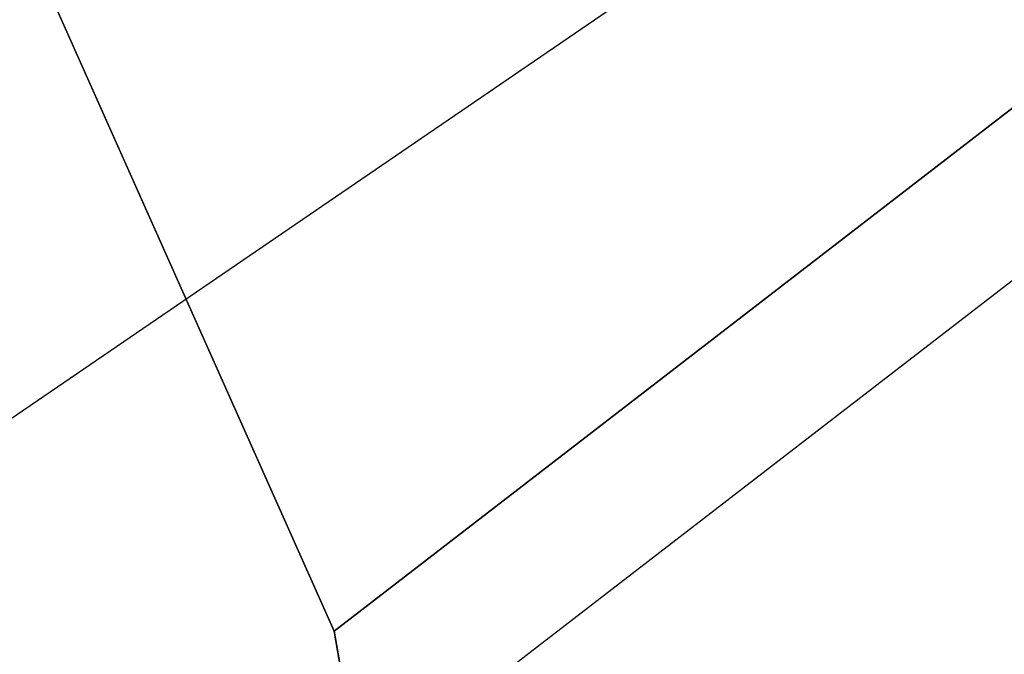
# Model space of a CAD drawing. Extents: x 3.8 to 27.2, y -11.7 to 11.7.
# Tile 41 of 58: x 6.77166 to 6.78108, y -7.34384 to -7.33776. Entities that reach past the tile are written whole.
import ezdxf

# ---------------------------------------------------------------- set-up
doc = ezdxf.new("R2010")
doc.units = 0
doc.header["$MEASUREMENT"] = 0
doc.layers.get('0').update_dxf_attribs({"linetype": 'CONTINUOUS'})

# ---------------------------------------------------------------- blocks, each defined once
blk = doc.blocks.new('LUXORA_ZWIS_MA_Y_STL')
at = {"color": 0}
for p, q in [((6.7746675, -7.343613, 4.265401), (6.8397768, -7.2934056, 4.265401)), ((6.7746675, -7.343613, 4.265401), (6.8397768, -7.2934056, 4.265401)), ((6.7419097, -7.3618467, 4.2083326), (6.8405734, -7.2944389, 4.2101991)), ((6.7419097, -7.3618467, 4.2083326), (6.8405734, -7.2944389, 4.2101991)), ((6.7465564, -7.3669374, 4.2101991), (6.8405734, -7.2944389, 4.2101991)), ((6.7465564, -7.3669374, 4.2101991), (6.8405734, -7.2944389, 4.2101991)), ((6.7717551, -7.337083, 4.2669407), (6.7746675, -7.343613, 4.265401)), ((6.7717551, -7.337083, 4.2669407), (6.7746675, -7.343613, 4.265401)), ((6.7746675, -7.343613, 4.265401), (6.7769419, -7.3567824, 4.25765)), ((6.7746675, -7.343613, 4.265401), (6.7769419, -7.3567824, 4.25765))]:
    blk.add_line(p, q, dxfattribs=at)
mesh = blk.add_polyface(dxfattribs=at)
corners = [(6.8238939, -7.2728086, 4.2128625), (6.7336003, -7.3302886, 4.2232168), (6.7333408, -7.3426362, 4.2128625), (6.8180198, -7.2651913, 4.2232168)]
mesh.append_faces([[corners[k] for k in face] for face in [(0, 1, 2), (1, 0, 3)]], dxfattribs={"vtx0": -1, "color": 0})
mesh = blk.add_polyface(dxfattribs=at)
corners = [(6.8397768, -7.2934056, 4.265401), (6.7746675, -7.343613, 4.265401), (6.7717551, -7.337083, 4.2669407)]
mesh.append_faces([[corners[k] for k in face] for face in [(0, 1, 2)]], dxfattribs={"color": 0})
mesh = blk.add_polyface(dxfattribs=at)
corners = [(6.8397768, -7.2934056, 4.265401), (6.7769419, -7.3567824, 4.25765), (6.7746675, -7.343613, 4.265401), (6.8469935, -7.3027639, 4.25765)]
mesh.append_faces([[corners[k] for k in face] for face in [(0, 1, 2), (1, 0, 3)]], dxfattribs={"vtx0": -1, "color": 0})
mesh = blk.add_polyface(dxfattribs=at)
corners = [(6.7769419, -7.3567824, 4.25765), (6.8511831, -7.3081976, 4.2452946), (6.7741628, -7.3675898, 4.2452946), (6.8469935, -7.3027639, 4.25765)]
mesh.append_faces([[corners[k] for k in face] for face in [(0, 1, 2), (1, 0, 3)]], dxfattribs={"vtx0": -1, "color": 0})

msp = doc.modelspace()

# ---------------------------------------------------------------- block references
at = {"color": 0}
msp.add_blockref('LUXORA_ZWIS_MA_Y_STL', (0, 0), dxfattribs=at)

doc.saveas('drawing.dxf')
